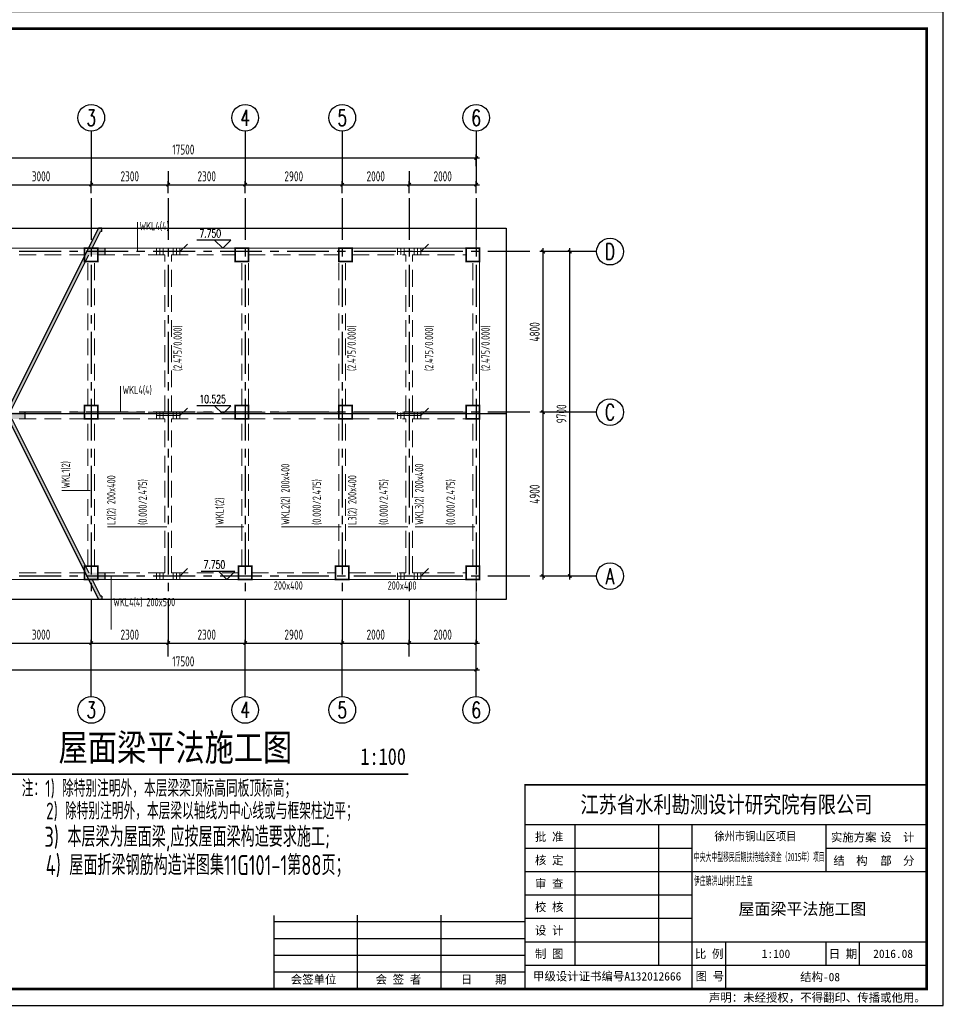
# Model space of a CAD drawing. Extents: x 4550910 to 19796140, y 148416 to 4611575.
# Tile 20 of 49: x 9702092 to 9729688, y 2100572 to 2130003. Entities that reach past the tile are written whole.
import ezdxf
from ezdxf.enums import TextEntityAlignment as Align

# ---------------------------------------------------------------- set-up
doc = ezdxf.new("R2010")
doc.units = 0
doc.header["$LTSCALE"] = 1000
doc.linetypes.add('CENTER', pattern=[2, 1.25, -0.25, 0.25, -0.25])
doc.linetypes.add('DASHED', pattern=[0.75, 0.5, -0.25])
doc.layers.get('0').update_dxf_attribs({"linetype": 'CONTINUOUS'})
doc.layers.get('Defpoints').update_dxf_attribs({"linetype": 'CONTINUOUS'})
for name, color, linetype in [('AXIS', 8, 'CENTER'), ('AXIS_DIM', 3, 'CONTINUOUS'), ('AXIS_NUM', 7, 'CONTINUOUS'), ('COLU', 7, 'CONTINUOUS'), ('DIM_ELEV', 3, 'CONTINUOUS'), ('PUB_TEXT', 7, 'CONTINUOUS'), ('TEXT', 7, 'CONTINUOUS'), ('WALL', 2, 'CONTINUOUS'), ('剖面', 8, 'CONTINUOUS'), ('图框', 7, 'CONTINUOUS')]:
    doc.layers.add(name, color=color, linetype=linetype)
for name, color, linetype, lineweight in [('BEAM', 4, 'DASHED', 0), ('BEAM_CON', 4, 'CONTINUOUS', 0), ('BEAM_HOR_REIN', 1, 'CONTINUOUS', 0), ('BEAM_HOR_REIN_TEXT', 7, 'CONTINUOUS', 0), ('BEAM_HOR_TEXT_JZ', 7, 'CONTINUOUS', 0), ('BEAM_HOR_TEXT_YW', 7, 'CONTINUOUS', 0), ('FLOOR', 7, 'CONTINUOUS', 0)]:
    doc.layers.add(name, color=color, linetype=linetype, lineweight=lineweight)
doc.layers.add('意见', color=6, linetype='CONTINUOUS', plot=False)
doc.styles.add('-黑体', font='SIMHEI.TTF', dxfattribs={"width": 0.8})
doc.styles.add('_TCH_DIM', font='SIMPLEX', dxfattribs={"bigfont": 'GBCBIG'})
doc.styles.add('ST', font='SimSun.ttf')
doc.styles.add('TSSD_Axis', font='Complex.shx', dxfattribs={"width": 0.7, "bigfont": 'hztxt.shx'})
doc.styles.add('TSSD_Dimension', font='Tssdeng.shx', dxfattribs={"width": 0.7, "bigfont": 'hztxt.shx'})
doc.styles.add('TSSD_Norm', font='Tssdeng.shx', dxfattribs={"bigfont": 'hztxt.shx'})
doc.styles.add('TSSD_Rein', font='Tssdeng.shx', dxfattribs={"width": 0.7, "bigfont": 'hztxt.shx'})
doc.dimstyles.new('TSSD_100_100', dxfattribs={"dimtxt": 300, "dimasz": 100, "dimexe": 100, "dimexo": 250, "dimgap": 100, "dimtad": 1, "dimdec": 0, "dimzin": 0, "dimdsep": 46, "dimtxsty": 'TSSD_Dimension', "dimblk": 'ARCHTICK', "dimcen": 0, "dimdle": 100, "dimclrt": 7, "dimadec": 0, "dimazin": 0, "dimtfac": 1, "dimtdec": 0, "dimtix": 1, "dimtmove": 2, "dimatfit": 3, "dimfxl": 0, "dimtolj": 1, "dimtzin": 0, "dimarcsym": 0})

# ---------------------------------------------------------------- blocks, each defined once
blk = doc.blocks.new('_ArchTick')
at = {"color": 0, "linetype": 'ByBlock', "const_width": 0.4}
blk.add_lwpolyline([(-0.5, -0.5), (0.5, 0.5)], dxfattribs=at)
blk = doc.blocks.new('*D120')
at = {"layer": 'AXIS_DIM', "color": 0, "lineweight": -2, "transparency": 16777216}
for p, q in [((9701230, 2111121), (9701230, 2111471)), ((9704230, 2111121), (9704230, 2111471)), ((9701130, 2111371), (9704330, 2111371))]:
    blk.add_line(p, q, dxfattribs=at)
at = {"layer": 'Defpoints', "color": 0, "transparency": 16777216}
for p in [(9704230, 2111371), (9701230, 2110871), (9704230, 2110871)]:
    blk.add_point(p, dxfattribs=at)
at = {"layer": 'AXIS_DIM', "color": 0, "lineweight": -2, "transparency": 16777216, "xscale": 100, "yscale": 100, "zscale": 100, "rotation": 180}
blk.add_blockref('_ArchTick', (9701230, 2111371), dxfattribs=at)
at = {"layer": 'AXIS_DIM', "color": 0, "lineweight": -2, "transparency": 16777216, "xscale": 100, "yscale": 100, "zscale": 100}
blk.add_blockref('_ArchTick', (9704230, 2111371), dxfattribs=at)
at = {"layer": 'AXIS_DIM', "color": 7, "transparency": 16777216, "insert": (9702730, 2111621), "char_height": 300, "attachment_point": 5, "style": 'TSSD_Dimension'}
blk.add_mtext('\\A1;3000', dxfattribs=at)
blk = doc.blocks.new('*D121')
at = {"layer": 'AXIS_DIM', "color": 0, "lineweight": -2, "transparency": 16777216}
for p, q in [((9704230, 2111121), (9704230, 2111471)), ((9706530, 2111121), (9706530, 2111471)), ((9704130, 2111371), (9706630, 2111371))]:
    blk.add_line(p, q, dxfattribs=at)
at = {"layer": 'Defpoints', "color": 0, "transparency": 16777216}
for p in [(9706530, 2111371), (9704230, 2110871), (9706530, 2110871)]:
    blk.add_point(p, dxfattribs=at)
at = {"layer": 'AXIS_DIM', "color": 0, "lineweight": -2, "transparency": 16777216, "xscale": 100, "yscale": 100, "zscale": 100, "rotation": 180}
blk.add_blockref('_ArchTick', (9704230, 2111371), dxfattribs=at)
at = {"layer": 'AXIS_DIM', "color": 0, "lineweight": -2, "transparency": 16777216, "xscale": 100, "yscale": 100, "zscale": 100}
blk.add_blockref('_ArchTick', (9706530, 2111371), dxfattribs=at)
at = {"layer": 'AXIS_DIM', "color": 7, "transparency": 16777216, "insert": (9705380, 2111621), "char_height": 300, "attachment_point": 5, "style": 'TSSD_Dimension'}
blk.add_mtext('\\A1;2300', dxfattribs=at)
blk = doc.blocks.new('*D122')
at = {"layer": 'AXIS_DIM', "color": 0, "lineweight": -2, "transparency": 16777216}
for p, q in [((9706530, 2111121), (9706530, 2111471)), ((9708830, 2111121), (9708830, 2111471)), ((9706430, 2111371), (9708930, 2111371))]:
    blk.add_line(p, q, dxfattribs=at)
at = {"layer": 'Defpoints', "color": 0, "transparency": 16777216}
for p in [(9708830, 2111371), (9706530, 2110871), (9708830, 2110871)]:
    blk.add_point(p, dxfattribs=at)
at = {"layer": 'AXIS_DIM', "color": 0, "lineweight": -2, "transparency": 16777216, "xscale": 100, "yscale": 100, "zscale": 100, "rotation": 180}
blk.add_blockref('_ArchTick', (9706530, 2111371), dxfattribs=at)
at = {"layer": 'AXIS_DIM', "color": 0, "lineweight": -2, "transparency": 16777216, "xscale": 100, "yscale": 100, "zscale": 100}
blk.add_blockref('_ArchTick', (9708830, 2111371), dxfattribs=at)
at = {"layer": 'AXIS_DIM', "color": 7, "transparency": 16777216, "insert": (9707680, 2111621), "char_height": 300, "attachment_point": 5, "style": 'TSSD_Dimension'}
blk.add_mtext('\\A1;2300', dxfattribs=at)
blk = doc.blocks.new('*D123')
at = {"layer": 'AXIS_DIM', "color": 0, "lineweight": -2, "transparency": 16777216}
for p, q in [((9708830, 2111121), (9708830, 2111471)), ((9711730, 2111121), (9711730, 2111471)), ((9708730, 2111371), (9711830, 2111371))]:
    blk.add_line(p, q, dxfattribs=at)
at = {"layer": 'Defpoints', "color": 0, "transparency": 16777216}
for p in [(9711730, 2111371), (9708830, 2110871), (9711730, 2110871)]:
    blk.add_point(p, dxfattribs=at)
at = {"layer": 'AXIS_DIM', "color": 0, "lineweight": -2, "transparency": 16777216, "xscale": 100, "yscale": 100, "zscale": 100, "rotation": 180}
blk.add_blockref('_ArchTick', (9708830, 2111371), dxfattribs=at)
at = {"layer": 'AXIS_DIM', "color": 0, "lineweight": -2, "transparency": 16777216, "xscale": 100, "yscale": 100, "zscale": 100}
blk.add_blockref('_ArchTick', (9711730, 2111371), dxfattribs=at)
at = {"layer": 'AXIS_DIM', "color": 7, "transparency": 16777216, "insert": (9710280, 2111621), "char_height": 300, "attachment_point": 5, "style": 'TSSD_Dimension'}
blk.add_mtext('\\A1;2900', dxfattribs=at)
blk = doc.blocks.new('*D124')
at = {"layer": 'AXIS_DIM', "color": 0, "lineweight": -2, "transparency": 16777216}
for p, q in [((9711730, 2111121), (9711730, 2111471)), ((9713730, 2111121), (9713730, 2111471)), ((9711630, 2111371), (9713830, 2111371))]:
    blk.add_line(p, q, dxfattribs=at)
at = {"layer": 'Defpoints', "color": 0, "transparency": 16777216}
for p in [(9713730, 2111371), (9711730, 2110871), (9713730, 2110871)]:
    blk.add_point(p, dxfattribs=at)
at = {"layer": 'AXIS_DIM', "color": 0, "lineweight": -2, "transparency": 16777216, "xscale": 100, "yscale": 100, "zscale": 100, "rotation": 180}
blk.add_blockref('_ArchTick', (9711730, 2111371), dxfattribs=at)
at = {"layer": 'AXIS_DIM', "color": 0, "lineweight": -2, "transparency": 16777216, "xscale": 100, "yscale": 100, "zscale": 100}
blk.add_blockref('_ArchTick', (9713730, 2111371), dxfattribs=at)
at = {"layer": 'AXIS_DIM', "color": 7, "transparency": 16777216, "insert": (9712730, 2111621), "char_height": 300, "attachment_point": 5, "style": 'TSSD_Dimension'}
blk.add_mtext('\\A1;2000', dxfattribs=at)
blk = doc.blocks.new('*D125')
at = {"layer": 'AXIS_DIM', "color": 0, "lineweight": -2, "transparency": 16777216}
for p, q in [((9713730, 2111121), (9713730, 2111471)), ((9715730, 2111121), (9715730, 2111471)), ((9713630, 2111371), (9715830, 2111371))]:
    blk.add_line(p, q, dxfattribs=at)
at = {"layer": 'Defpoints', "color": 0, "transparency": 16777216}
for p in [(9715730, 2111371), (9713730, 2110871), (9715730, 2110871)]:
    blk.add_point(p, dxfattribs=at)
at = {"layer": 'AXIS_DIM', "color": 0, "lineweight": -2, "transparency": 16777216, "xscale": 100, "yscale": 100, "zscale": 100, "rotation": 180}
blk.add_blockref('_ArchTick', (9713730, 2111371), dxfattribs=at)
at = {"layer": 'AXIS_DIM', "color": 0, "lineweight": -2, "transparency": 16777216, "xscale": 100, "yscale": 100, "zscale": 100}
blk.add_blockref('_ArchTick', (9715730, 2111371), dxfattribs=at)
at = {"layer": 'AXIS_DIM', "color": 7, "transparency": 16777216, "insert": (9714730, 2111621), "char_height": 300, "attachment_point": 5, "style": 'TSSD_Dimension'}
blk.add_mtext('\\A1;2000', dxfattribs=at)
blk = doc.blocks.new('*D126')
at = {"layer": 'AXIS_DIM', "color": 0, "lineweight": -2, "transparency": 16777216}
for p, q in [((9698130, 2110571), (9715830, 2110571)), ((9698230, 2110321), (9698230, 2110671)), ((9715730, 2110321), (9715730, 2110671))]:
    blk.add_line(p, q, dxfattribs=at)
at = {"layer": 'Defpoints', "color": 0, "transparency": 16777216}
for p in [(9715730, 2110571), (9698230, 2110071), (9715730, 2110071)]:
    blk.add_point(p, dxfattribs=at)
at = {"layer": 'AXIS_DIM', "color": 0, "lineweight": -2, "transparency": 16777216, "xscale": 100, "yscale": 100, "zscale": 100, "rotation": 180}
blk.add_blockref('_ArchTick', (9698230, 2110571), dxfattribs=at)
at = {"layer": 'AXIS_DIM', "color": 0, "lineweight": -2, "transparency": 16777216, "xscale": 100, "yscale": 100, "zscale": 100}
blk.add_blockref('_ArchTick', (9715730, 2110571), dxfattribs=at)
at = {"layer": 'AXIS_DIM', "color": 7, "transparency": 16777216, "insert": (9706980, 2110821), "char_height": 300, "attachment_point": 5, "style": 'TSSD_Dimension'}
blk.add_mtext('\\A1;17500', dxfattribs=at)
blk = doc.blocks.new('ts_axno')
at = {"color": 0, "linetype": 'ByBlock', "lineweight": -2}
blk.add_circle((0, 0), 0.5, dxfattribs=at)
at = {"color": 0, "linetype": 'ByBlock', "lineweight": -2, "style": 'TSSD_Axis', "width": 0.7}
blk.add_attdef('A', text='', height=0.6, dxfattribs=at).set_placement((0, 0), align=Align.MIDDLE_CENTER)
blk = doc.blocks.new('*D128')
at = {"layer": 'AXIS_DIM', "color": 0, "lineweight": -2, "transparency": 16777216}
for p, q in [((9701130, 2125071), (9704330, 2125071)), ((9701230, 2124821), (9701230, 2125171)), ((9704230, 2124821), (9704230, 2125171))]:
    blk.add_line(p, q, dxfattribs=at)
at = {"layer": 'Defpoints', "color": 0, "transparency": 16777216}
for p in [(9704230, 2125071), (9701230, 2124571), (9704230, 2124571)]:
    blk.add_point(p, dxfattribs=at)
at = {"layer": 'AXIS_DIM', "color": 0, "lineweight": -2, "transparency": 16777216, "xscale": 100, "yscale": 100, "zscale": 100, "rotation": 180}
blk.add_blockref('_ArchTick', (9701230, 2125071), dxfattribs=at)
at = {"layer": 'AXIS_DIM', "color": 0, "lineweight": -2, "transparency": 16777216, "xscale": 100, "yscale": 100, "zscale": 100}
blk.add_blockref('_ArchTick', (9704230, 2125071), dxfattribs=at)
at = {"layer": 'AXIS_DIM', "color": 7, "transparency": 16777216, "insert": (9702730, 2125321), "char_height": 300, "attachment_point": 5, "style": 'TSSD_Dimension'}
blk.add_mtext('\\A1;3000', dxfattribs=at)
blk = doc.blocks.new('*D129')
at = {"layer": 'AXIS_DIM', "color": 0, "lineweight": -2, "transparency": 16777216}
for p, q in [((9704130, 2125071), (9706630, 2125071)), ((9704230, 2124821), (9704230, 2125171)), ((9706530, 2124821), (9706530, 2125171))]:
    blk.add_line(p, q, dxfattribs=at)
at = {"layer": 'Defpoints', "color": 0, "transparency": 16777216}
for p in [(9706530, 2125071), (9704230, 2124571), (9706530, 2124571)]:
    blk.add_point(p, dxfattribs=at)
at = {"layer": 'AXIS_DIM', "color": 0, "lineweight": -2, "transparency": 16777216, "xscale": 100, "yscale": 100, "zscale": 100, "rotation": 180}
blk.add_blockref('_ArchTick', (9704230, 2125071), dxfattribs=at)
at = {"layer": 'AXIS_DIM', "color": 0, "lineweight": -2, "transparency": 16777216, "xscale": 100, "yscale": 100, "zscale": 100}
blk.add_blockref('_ArchTick', (9706530, 2125071), dxfattribs=at)
at = {"layer": 'AXIS_DIM', "color": 7, "transparency": 16777216, "insert": (9705380, 2125321), "char_height": 300, "attachment_point": 5, "style": 'TSSD_Dimension'}
blk.add_mtext('\\A1;2300', dxfattribs=at)
blk = doc.blocks.new('*D130')
at = {"layer": 'AXIS_DIM', "color": 0, "lineweight": -2, "transparency": 16777216}
for p, q in [((9706430, 2125071), (9708930, 2125071)), ((9706530, 2124821), (9706530, 2125171)), ((9708830, 2124821), (9708830, 2125171))]:
    blk.add_line(p, q, dxfattribs=at)
at = {"layer": 'Defpoints', "color": 0, "transparency": 16777216}
for p in [(9708830, 2125071), (9706530, 2124571), (9708830, 2124571)]:
    blk.add_point(p, dxfattribs=at)
at = {"layer": 'AXIS_DIM', "color": 0, "lineweight": -2, "transparency": 16777216, "xscale": 100, "yscale": 100, "zscale": 100, "rotation": 180}
blk.add_blockref('_ArchTick', (9706530, 2125071), dxfattribs=at)
at = {"layer": 'AXIS_DIM', "color": 0, "lineweight": -2, "transparency": 16777216, "xscale": 100, "yscale": 100, "zscale": 100}
blk.add_blockref('_ArchTick', (9708830, 2125071), dxfattribs=at)
at = {"layer": 'AXIS_DIM', "color": 7, "transparency": 16777216, "insert": (9707680, 2125321), "char_height": 300, "attachment_point": 5, "style": 'TSSD_Dimension'}
blk.add_mtext('\\A1;2300', dxfattribs=at)
blk = doc.blocks.new('*D131')
at = {"layer": 'AXIS_DIM', "color": 0, "lineweight": -2, "transparency": 16777216}
for p, q in [((9708730, 2125071), (9711830, 2125071)), ((9708830, 2124821), (9708830, 2125171)), ((9711730, 2124821), (9711730, 2125171))]:
    blk.add_line(p, q, dxfattribs=at)
at = {"layer": 'Defpoints', "color": 0, "transparency": 16777216}
for p in [(9711730, 2125071), (9708830, 2124571), (9711730, 2124571)]:
    blk.add_point(p, dxfattribs=at)
at = {"layer": 'AXIS_DIM', "color": 0, "lineweight": -2, "transparency": 16777216, "xscale": 100, "yscale": 100, "zscale": 100, "rotation": 180}
blk.add_blockref('_ArchTick', (9708830, 2125071), dxfattribs=at)
at = {"layer": 'AXIS_DIM', "color": 0, "lineweight": -2, "transparency": 16777216, "xscale": 100, "yscale": 100, "zscale": 100}
blk.add_blockref('_ArchTick', (9711730, 2125071), dxfattribs=at)
at = {"layer": 'AXIS_DIM', "color": 7, "transparency": 16777216, "insert": (9710280, 2125321), "char_height": 300, "attachment_point": 5, "style": 'TSSD_Dimension'}
blk.add_mtext('\\A1;2900', dxfattribs=at)
blk = doc.blocks.new('*D132')
at = {"layer": 'AXIS_DIM', "color": 0, "lineweight": -2, "transparency": 16777216}
for p, q in [((9711630, 2125071), (9713830, 2125071)), ((9711730, 2124821), (9711730, 2125171)), ((9713730, 2124821), (9713730, 2125171))]:
    blk.add_line(p, q, dxfattribs=at)
at = {"layer": 'Defpoints', "color": 0, "transparency": 16777216}
for p in [(9713730, 2125071), (9711730, 2124571), (9713730, 2124571)]:
    blk.add_point(p, dxfattribs=at)
at = {"layer": 'AXIS_DIM', "color": 0, "lineweight": -2, "transparency": 16777216, "xscale": 100, "yscale": 100, "zscale": 100, "rotation": 180}
blk.add_blockref('_ArchTick', (9711730, 2125071), dxfattribs=at)
at = {"layer": 'AXIS_DIM', "color": 0, "lineweight": -2, "transparency": 16777216, "xscale": 100, "yscale": 100, "zscale": 100}
blk.add_blockref('_ArchTick', (9713730, 2125071), dxfattribs=at)
at = {"layer": 'AXIS_DIM', "color": 7, "transparency": 16777216, "insert": (9712730, 2125321), "char_height": 300, "attachment_point": 5, "style": 'TSSD_Dimension'}
blk.add_mtext('\\A1;2000', dxfattribs=at)
blk = doc.blocks.new('*D133')
at = {"layer": 'AXIS_DIM', "color": 0, "lineweight": -2, "transparency": 16777216}
for p, q in [((9713630, 2125071), (9715830, 2125071)), ((9713730, 2124821), (9713730, 2125171)), ((9715730, 2124821), (9715730, 2125171))]:
    blk.add_line(p, q, dxfattribs=at)
at = {"layer": 'Defpoints', "color": 0, "transparency": 16777216}
for p in [(9715730, 2125071), (9713730, 2124571), (9715730, 2124571)]:
    blk.add_point(p, dxfattribs=at)
at = {"layer": 'AXIS_DIM', "color": 0, "lineweight": -2, "transparency": 16777216, "xscale": 100, "yscale": 100, "zscale": 100, "rotation": 180}
blk.add_blockref('_ArchTick', (9713730, 2125071), dxfattribs=at)
at = {"layer": 'AXIS_DIM', "color": 0, "lineweight": -2, "transparency": 16777216, "xscale": 100, "yscale": 100, "zscale": 100}
blk.add_blockref('_ArchTick', (9715730, 2125071), dxfattribs=at)
at = {"layer": 'AXIS_DIM', "color": 7, "transparency": 16777216, "insert": (9714730, 2125321), "char_height": 300, "attachment_point": 5, "style": 'TSSD_Dimension'}
blk.add_mtext('\\A1;2000', dxfattribs=at)
blk = doc.blocks.new('*D134')
at = {"layer": 'AXIS_DIM', "color": 0, "lineweight": -2, "transparency": 16777216}
for p, q in [((9698130, 2125871), (9715830, 2125871)), ((9698230, 2125621), (9698230, 2125971)), ((9715730, 2125621), (9715730, 2125971))]:
    blk.add_line(p, q, dxfattribs=at)
at = {"layer": 'Defpoints', "color": 0, "transparency": 16777216}
for p in [(9715730, 2125871), (9698230, 2125371), (9715730, 2125371)]:
    blk.add_point(p, dxfattribs=at)
at = {"layer": 'AXIS_DIM', "color": 0, "lineweight": -2, "transparency": 16777216, "xscale": 100, "yscale": 100, "zscale": 100, "rotation": 180}
blk.add_blockref('_ArchTick', (9698230, 2125871), dxfattribs=at)
at = {"layer": 'AXIS_DIM', "color": 0, "lineweight": -2, "transparency": 16777216, "xscale": 100, "yscale": 100, "zscale": 100}
blk.add_blockref('_ArchTick', (9715730, 2125871), dxfattribs=at)
at = {"layer": 'AXIS_DIM', "color": 7, "transparency": 16777216, "insert": (9706980, 2126121), "char_height": 300, "attachment_point": 5, "style": 'TSSD_Dimension'}
blk.add_mtext('\\A1;17500', dxfattribs=at)
blk = doc.blocks.new('*D138')
at = {"layer": 'AXIS_DIM', "color": 0, "lineweight": -2, "transparency": 16777216}
for p, q in [((9717980, 2118271), (9717630, 2118271)), ((9717730, 2113271), (9717730, 2118371)), ((9717980, 2113371), (9717630, 2113371))]:
    blk.add_line(p, q, dxfattribs=at)
at = {"layer": 'Defpoints', "color": 0, "transparency": 16777216}
for p in [(9717730, 2118271), (9718230, 2118271), (9718230, 2113371)]:
    blk.add_point(p, dxfattribs=at)
at = {"layer": 'AXIS_DIM', "color": 0, "lineweight": -2, "transparency": 16777216, "xscale": 100, "yscale": 100, "zscale": 100}
for p, rotation in [((9717730, 2118271), 90), ((9717730, 2113371), 270)]:
    blk.add_blockref('_ArchTick', p, dxfattribs=dict(at, rotation=rotation))
at = {"layer": 'AXIS_DIM', "color": 7, "transparency": 16777216, "insert": (9717480, 2115821), "char_height": 300, "attachment_point": 5, "rotation": 90, "style": 'TSSD_Dimension'}
blk.add_mtext('\\A1;4900', dxfattribs=at)
blk = doc.blocks.new('*D139')
at = {"layer": 'AXIS_DIM', "color": 0, "lineweight": -2, "transparency": 16777216}
for p, q in [((9717730, 2118171), (9717730, 2123171)), ((9717980, 2123071), (9717630, 2123071)), ((9717980, 2118271), (9717630, 2118271))]:
    blk.add_line(p, q, dxfattribs=at)
at = {"layer": 'Defpoints', "color": 0, "transparency": 16777216}
for p in [(9717730, 2123071), (9718230, 2123071), (9718230, 2118271)]:
    blk.add_point(p, dxfattribs=at)
at = {"layer": 'AXIS_DIM', "color": 0, "lineweight": -2, "transparency": 16777216, "xscale": 100, "yscale": 100, "zscale": 100}
for p, rotation in [((9717730, 2123071), 90), ((9717730, 2118271), 270)]:
    blk.add_blockref('_ArchTick', p, dxfattribs=dict(at, rotation=rotation))
at = {"layer": 'AXIS_DIM', "color": 7, "transparency": 16777216, "insert": (9717480, 2120671), "char_height": 300, "attachment_point": 5, "rotation": 90, "style": 'TSSD_Dimension'}
blk.add_mtext('\\A1;4800', dxfattribs=at)
blk = doc.blocks.new('*D140')
at = {"layer": 'AXIS_DIM', "color": 0, "lineweight": -2, "transparency": 16777216}
for p, q in [((9718530, 2113271), (9718530, 2123171)), ((9718780, 2123071), (9718430, 2123071)), ((9718780, 2113371), (9718430, 2113371))]:
    blk.add_line(p, q, dxfattribs=at)
at = {"layer": 'Defpoints', "color": 0, "transparency": 16777216}
for p in [(9718530, 2123071), (9719030, 2123071), (9719030, 2113371)]:
    blk.add_point(p, dxfattribs=at)
at = {"layer": 'AXIS_DIM', "color": 0, "lineweight": -2, "transparency": 16777216, "xscale": 100, "yscale": 100, "zscale": 100}
for p, rotation in [((9718530, 2123071), 90), ((9718530, 2113371), 270)]:
    blk.add_blockref('_ArchTick', p, dxfattribs=dict(at, rotation=rotation))
at = {"layer": 'AXIS_DIM', "color": 7, "transparency": 16777216, "insert": (9718280, 2118221), "char_height": 300, "attachment_point": 5, "rotation": 90, "style": 'TSSD_Dimension'}
blk.add_mtext('\\A1;9700', dxfattribs=at)
blk = doc.blocks.new('QWQ')
at = {"layer": '剖面'}
blk.add_hatch(color=256, dxfattribs=at).paths.add_polyline_path([(9740154, 2094073), (9742454, 2098673), (9742942, 2098673), (9742942, 2098873), (9742554, 2098873), (9742804, 2099373), (9742842, 2099373), (9742842, 2099473), (9742742, 2099473), (9739967, 2093923), (9742742, 2088373), (9742842, 2088373), (9742842, 2088473), (9742804, 2088473), (9742554, 2088973), (9742942, 2088973), (9742942, 2089173), (9742454, 2089173), (9740104, 2093873), (9740554, 2093873), (9740554, 2094073)])
at = {"layer": 'WALL'}
for p, q in [((9739967, 2093923), (9742742, 2099473)), ((9742554, 2098873), (9742804, 2099373)), ((9742842, 2099473), (9742742, 2099473)), ((9742842, 2099373), (9742804, 2099373)), ((9742842, 2099373), (9742842, 2099473)), ((9742942, 2098873), (9742942, 2098673)), ((9740154, 2094073), (9742454, 2098673)), ((9740554, 2094073), (9740554, 2093873)), ((9739967, 2093923), (9742742, 2088373)), ((9740104, 2093873), (9742454, 2089173)), ((9742942, 2089173), (9742942, 2088973)), ((9742554, 2088973), (9742804, 2088473)), ((9742842, 2088473), (9742804, 2088473)), ((9742842, 2088473), (9742842, 2088373)), ((9742842, 2088373), (9742742, 2088373))]:
    blk.add_line(p, q, dxfattribs=at)

msp = doc.modelspace()

# ---------------------------------------------------------------- linework, layer by layer
msp.add_line((9716629.7, 2118220.7), (9697829.7, 2118220.7))
msp.add_lwpolyline([(9697829.7, 2123770.7), (9716629.7, 2123770.7), (9716629.7, 2112670.7), (9697829.7, 2112670.7)], close=True)
at = {"layer": 'AXIS'}
for p, q in [((9704229.7, 2124670.7), (9704229.7, 2111370.7)), ((9706529.7, 2124670.7), (9706529.7, 2111370.7)), ((9708829.7, 2124670.7), (9708829.7, 2111370.7)), ((9711729.7, 2124670.7), (9711729.7, 2111370.7)), ((9713729.7, 2124670.7), (9713729.7, 2111370.7)), ((9715729.7, 2124670.7), (9715729.7, 2111370.7)), ((9717329.7, 2123070.7), (9696229.7, 2123070.7)), ((9717329.7, 2118270.7), (9696229.7, 2118270.7)), ((9717329.7, 2113370.7), (9696229.7, 2113370.7))]:
    msp.add_line(p, q, dxfattribs=at)
at = {"layer": 'AXIS_DIM'}
for p, q in [((9704229.7, 2126670.7), (9704229.7, 2125070.7)), ((9708829.7, 2126670.7), (9708829.7, 2125070.7)), ((9711729.7, 2126670.7), (9711729.7, 2125070.7)), ((9715729.7, 2126670.7), (9715729.7, 2125070.7)), ((9706529.7, 2125470.7), (9706529.7, 2125070.7)), ((9713729.7, 2125470.7), (9713729.7, 2125070.7)), ((9719329.7, 2123070.7), (9717729.7, 2123070.7)), ((9719329.7, 2118270.7), (9717729.7, 2118270.7)), ((9719329.7, 2113370.7), (9717729.7, 2113370.7)), ((9704229.7, 2109770.7), (9704229.7, 2111370.7)), ((9706529.7, 2110970.7), (9706529.7, 2111370.7)), ((9708829.7, 2109770.7), (9708829.7, 2111370.7)), ((9711729.7, 2109770.7), (9711729.7, 2111370.7)), ((9713729.7, 2110970.7), (9713729.7, 2111370.7)), ((9715729.7, 2109770.7), (9715729.7, 2111370.7))]:
    msp.add_line(p, q, dxfattribs=at)
at = {"layer": 'BEAM'}
for p, q in [((9701329.7, 2122970.7), (9704029.7, 2122970.7)), ((9704429.7, 2122970.7), (9706429.7, 2122970.7)), ((9706429.7, 2118270.7), (9706429.7, 2122970.7)), ((9706629.7, 2122970.7), (9708529.7, 2122970.7)), ((9706629.7, 2118270.7), (9706629.7, 2122970.7)), ((9708929.7, 2122970.7), (9711629.7, 2122970.7)), ((9712029.7, 2122970.7), (9713629.7, 2122970.7)), ((9713629.7, 2118270.7), (9713629.7, 2122970.7)), ((9713829.7, 2122970.7), (9715429.7, 2122970.7)), ((9713829.7, 2118270.7), (9713829.7, 2122970.7)), ((9704129.7, 2118470.7), (9704129.7, 2122770.7)), ((9704329.7, 2118470.7), (9704329.7, 2122770.7)), ((9708729.7, 2118470.7), (9708729.7, 2122770.7)), ((9708929.7, 2118470.7), (9708929.7, 2122770.7)), ((9711629.7, 2118470.7), (9711629.7, 2122770.7)), ((9711829.7, 2118470.7), (9711829.7, 2122770.7)), ((9715629.7, 2118470.7), (9715629.7, 2122770.7)), ((9701329.7, 2118270.7), (9704029.7, 2118270.7)), ((9704429.7, 2118270.7), (9706429.7, 2118270.7)), ((9706629.7, 2118270.7), (9708529.7, 2118270.7)), ((9708929.7, 2118270.7), (9711629.7, 2118270.7)), ((9712029.7, 2118270.7), (9713629.7, 2118270.7)), ((9713829.7, 2118270.7), (9715429.7, 2118270.7)), ((9701329.7, 2118070.7), (9704029.7, 2118070.7)), ((9704129.7, 2113670.7), (9704129.7, 2118070.7)), ((9704329.7, 2113670.7), (9704329.7, 2118070.7)), ((9704429.7, 2118070.7), (9706429.7, 2118070.7)), ((9706429.7, 2113470.7), (9706429.7, 2118070.7)), ((9706629.7, 2113470.7), (9706629.7, 2118070.7)), ((9706629.7, 2118070.7), (9708529.7, 2118070.7)), ((9708729.7, 2113670.7), (9708729.7, 2118070.7)), ((9708929.7, 2113670.7), (9708929.7, 2118070.7)), ((9708929.7, 2118070.7), (9711629.7, 2118070.7)), ((9711629.7, 2113670.7), (9711629.7, 2118070.7)), ((9711829.7, 2113670.7), (9711829.7, 2118070.7)), ((9712029.7, 2118070.7), (9713629.7, 2118070.7)), ((9713629.7, 2113470.7), (9713629.7, 2118070.7)), ((9713829.7, 2118070.7), (9715429.7, 2118070.7)), ((9713829.7, 2113470.7), (9713829.7, 2118070.7)), ((9715629.7, 2113670.7), (9715629.7, 2118070.7)), ((9701329.7, 2113470.7), (9704029.7, 2113470.7)), ((9704429.7, 2113470.7), (9706429.7, 2113470.7)), ((9706629.7, 2113470.7), (9708629.7, 2113470.7)), ((9709029.7, 2113470.7), (9711529.7, 2113470.7)), ((9711929.7, 2113470.7), (9713629.7, 2113470.7)), ((9713829.7, 2113470.7), (9715429.7, 2113470.7))]:
    msp.add_line(p, q, dxfattribs=at)
at = {"layer": 'BEAM_CON'}
for p, q in [((9701229.7, 2123170.7), (9704029.7, 2123170.7)), ((9704429.7, 2123170.7), (9706529.7, 2123170.7)), ((9706529.7, 2123170.7), (9708529.7, 2123170.7)), ((9708929.7, 2123170.7), (9711629.7, 2123170.7)), ((9712029.7, 2123170.7), (9713729.7, 2123170.7)), ((9713729.7, 2123170.7), (9715429.7, 2123170.7)), ((9715829.7, 2118470.7), (9715829.7, 2122770.7)), ((9715829.7, 2113670.7), (9715829.7, 2118070.7)), ((9701229.7, 2113270.7), (9704029.7, 2113270.7)), ((9704429.7, 2113270.7), (9706529.7, 2113270.7)), ((9706529.7, 2113270.7), (9708629.7, 2113270.7)), ((9709029.7, 2113270.7), (9711529.7, 2113270.7)), ((9711929.7, 2113270.7), (9713729.7, 2113270.7)), ((9713729.7, 2113270.7), (9715429.7, 2113270.7))]:
    msp.add_line(p, q, dxfattribs=at)
at = {"layer": 'BEAM_HOR_REIN', "const_width": 30}
for points in [[(9706179.7, 2123170.7), (9706179.7, 2122970.7)], [(9706279.7, 2123170.7), (9706279.7, 2122970.7)], [(9706379.7, 2123170.7), (9706379.7, 2122970.7)], [(9706679.7, 2123170.7), (9706679.7, 2122970.7)], [(9706779.7, 2123170.7), (9706779.7, 2122970.7)], [(9706879.7, 2123170.7), (9706879.7, 2122970.7)], [(9713379.7, 2123170.7), (9713379.7, 2122970.7)], [(9713479.7, 2123170.7), (9713479.7, 2122970.7)], [(9713579.7, 2123170.7), (9713579.7, 2122970.7)], [(9713879.7, 2123170.7), (9713879.7, 2122970.7)], [(9713979.7, 2123170.7), (9713979.7, 2122970.7)], [(9714079.7, 2123170.7), (9714079.7, 2122970.7)], [(9706179.7, 2118270.7), (9706179.7, 2118070.7)], [(9706279.7, 2118270.7), (9706279.7, 2118070.7)], [(9706379.7, 2118270.7), (9706379.7, 2118070.7)], [(9706679.7, 2118270.7), (9706679.7, 2118070.7)], [(9706779.7, 2118270.7), (9706779.7, 2118070.7)], [(9706879.7, 2118270.7), (9706879.7, 2118070.7)], [(9713379.7, 2118270.7), (9713379.7, 2118070.7)], [(9713479.7, 2118270.7), (9713479.7, 2118070.7)], [(9713579.7, 2118270.7), (9713579.7, 2118070.7)], [(9713879.7, 2118270.7), (9713879.7, 2118070.7)], [(9713979.7, 2118270.7), (9713979.7, 2118070.7)], [(9714079.7, 2118270.7), (9714079.7, 2118070.7)], [(9706179.7, 2113470.7), (9706179.7, 2113270.7)], [(9706279.7, 2113470.7), (9706279.7, 2113270.7)], [(9706379.7, 2113470.7), (9706379.7, 2113270.7)], [(9706679.7, 2113470.7), (9706679.7, 2113270.7)], [(9706779.7, 2113470.7), (9706779.7, 2113270.7)], [(9706879.7, 2113470.7), (9706879.7, 2113270.7)], [(9713379.7, 2113470.7), (9713379.7, 2113270.7)], [(9713479.7, 2113470.7), (9713479.7, 2113270.7)], [(9713579.7, 2113470.7), (9713579.7, 2113270.7)], [(9713879.7, 2113470.7), (9713879.7, 2113270.7)], [(9713979.7, 2113470.7), (9713979.7, 2113270.7)], [(9714079.7, 2113470.7), (9714079.7, 2113270.7)]]:
    msp.add_lwpolyline(points, dxfattribs=at)
at = {"layer": 'BEAM_HOR_REIN_TEXT'}
for p, q in [((9706879.7, 2123070.7), (9707104.7, 2123295.7)), ((9714079.7, 2123070.7), (9714304.7, 2123295.7)), ((9706179.7, 2123070.7), (9706879.7, 2123070.7)), ((9713379.7, 2123070.7), (9714079.7, 2123070.7)), ((9706179.7, 2118170.7), (9706879.7, 2118170.7)), ((9706879.7, 2118170.7), (9707104.7, 2118395.7)), ((9713379.7, 2118170.7), (9714079.7, 2118170.7)), ((9714079.7, 2118170.7), (9714304.7, 2118395.7)), ((9706879.7, 2113370.7), (9707104.7, 2113595.7)), ((9714079.7, 2113370.7), (9714304.7, 2113595.7)), ((9706179.7, 2113370.7), (9706879.7, 2113370.7)), ((9713379.7, 2113370.7), (9714079.7, 2113370.7))]:
    msp.add_line(p, q, dxfattribs=at)
at = {"layer": 'BEAM_HOR_TEXT_JZ'}
for p, q in [((9705609.7, 2123070.7), (9705609.7, 2123952)), ((9705102.4, 2118294.5), (9705102.4, 2119052)), ((9704192.6, 2115928.2), (9703348.5, 2115928.2)), ((9706492.6, 2114840.7), (9704711, 2114840.7)), ((9708792.6, 2114840.7), (9707948.5, 2114840.7)), ((9711692.6, 2114840.7), (9709911, 2114840.7)), ((9713692.6, 2114840.7), (9711911, 2114840.7)), ((9715692.6, 2114840.7), (9713911, 2114840.7)), ((9704826.2, 2113370.7), (9704826.2, 2111774.5))]:
    msp.add_line(p, q, dxfattribs=at)
at = {"layer": 'COLU', "const_width": 50}
for points in [[(9704429.7, 2122770.7), (9704429.7, 2123170.7), (9704029.7, 2123170.7), (9704029.7, 2122770.7)], [(9708929.7, 2122770.7), (9708929.7, 2123170.7), (9708529.7, 2123170.7), (9708529.7, 2122770.7)], [(9712029.7, 2122770.7), (9712029.7, 2123170.7), (9711629.7, 2123170.7), (9711629.7, 2122770.7)], [(9715829.7, 2122770.7), (9715829.7, 2123170.7), (9715429.7, 2123170.7), (9715429.7, 2122770.7)], [(9704429.7, 2118070.7), (9704429.7, 2118470.7), (9704029.7, 2118470.7), (9704029.7, 2118070.7)], [(9708929.7, 2118070.7), (9708929.7, 2118470.7), (9708529.7, 2118470.7), (9708529.7, 2118070.7)], [(9712029.7, 2118070.7), (9712029.7, 2118470.7), (9711629.7, 2118470.7), (9711629.7, 2118070.7)], [(9715829.7, 2118070.7), (9715829.7, 2118470.7), (9715429.7, 2118470.7), (9715429.7, 2118070.7)], [(9704429.7, 2113270.7), (9704429.7, 2113670.7), (9704029.7, 2113670.7), (9704029.7, 2113270.7)], [(9709029.7, 2113270.7), (9709029.7, 2113670.7), (9708629.7, 2113670.7), (9708629.7, 2113270.7)], [(9711929.7, 2113270.7), (9711929.7, 2113670.7), (9711529.7, 2113670.7), (9711529.7, 2113270.7)], [(9715829.7, 2113270.7), (9715829.7, 2113670.7), (9715429.7, 2113670.7), (9715429.7, 2113270.7)]]:
    msp.add_lwpolyline(points, close=True, dxfattribs=at)
at = {"layer": 'DIM_ELEV'}
for p, q in [((9708396.9, 2123410.7), (9707384.1, 2123410.7)), ((9708156.9, 2123170.7), (9707916.9, 2123410.7)), ((9708156.9, 2123170.7), (9708396.9, 2123410.7)), ((9708396.9, 2118460.7), (9707384.1, 2118460.7)), ((9708156.9, 2118220.7), (9707916.9, 2118460.7)), ((9708156.9, 2118220.7), (9708396.9, 2118460.7)), ((9708522.3, 2113510.7), (9707509.5, 2113510.7)), ((9708282.3, 2113270.7), (9708042.3, 2113510.7)), ((9708282.3, 2113270.7), (9708522.3, 2113510.7))]:
    msp.add_line(p, q, dxfattribs=at)
at = {"layer": 'FLOOR'}
for p, q in [((9715729.7, 2123070.7), (9715729.7, 2123970.7)), ((9715729.7, 2113370.7), (9715729.7, 2112470.7))]:
    msp.add_line(p, q, dxfattribs=at)
at = {"layer": 'TEXT', "const_width": 50}
msp.add_lwpolyline([(9701068.9, 2107447.7), (9713699.8, 2107447.7)], dxfattribs=at)
at = {"layer": '图框'}
for p, q in [((9729188.3, 2105932.6), (9717188.3, 2105932.6)), ((9718688.3, 2101732.6), (9718688.3, 2105932.6)), ((9721188.3, 2101732.6), (9721188.3, 2105932.6)), ((9722188.3, 2101032.6), (9722188.3, 2105932.6)), ((9726188.3, 2104532.6), (9726188.3, 2105932.6)), ((9722188.3, 2105232.6), (9717188.3, 2105232.6)), ((9729188.3, 2105232.6), (9726188.3, 2105232.6)), ((9729188.3, 2104532.6), (9717188.3, 2104532.6)), ((9722188.3, 2103832.6), (9717188.3, 2103832.6)), ((9712188.3, 2101032.6), (9712188.3, 2103232.6)), ((9714688.3, 2101032.6), (9714688.3, 2103232.6)), ((9717188.3, 2103032.6), (9709688.3, 2103032.6)), ((9722188.3, 2103132.6), (9717188.3, 2103132.6)), ((9717188.3, 2102532.6), (9709688.3, 2102532.6)), ((9729188.3, 2102432.6), (9717188.3, 2102432.6)), ((9723188.3, 2101032.6), (9723188.3, 2102432.6)), ((9726188.3, 2101732.6), (9726188.3, 2102432.6)), ((9726188.3, 2101732.6), (9726188.3, 2102432.6)), ((9727188.3, 2101732.6), (9727188.3, 2102432.6)), ((9717188.3, 2102032.6), (9709688.3, 2102032.6)), ((9729188.3, 2101732.6), (9717188.3, 2101732.6)), ((9717188.3, 2101532.6), (9709688.3, 2101532.6))]:
    msp.add_line(p, q, dxfattribs=at)
at = {"layer": '图框', "color": 4}
msp.add_lwpolyline([(9729688.3, 2130232.6), (9687688.3, 2130232.6), (9687688.3, 2100532.6), (9729688.3, 2100532.6)], close=True, dxfattribs=at)
at = {"layer": '图框', "color": 4, "const_width": 80}
msp.add_lwpolyline([(9690188.3, 2101032.6), (9729188.3, 2101032.6), (9729188.3, 2129732.6), (9690188.3, 2129732.6)], close=True, dxfattribs=at)
at = {"layer": '图框', "const_width": 45}
for points in [[(9717188.3, 2101032.6), (9717188.3, 2107132.6), (9729188.3, 2107132.6)], [(9709688.3, 2101032.6), (9709688.3, 2103232.6)]]:
    msp.add_lwpolyline(points, dxfattribs=at)

# ---------------------------------------------------------------- block references
at = {"layer": 'AXIS_NUM'}
ref = msp.add_blockref('ts_axno', (9704229.7, 2127070.7), dxfattribs=dict(at, xscale=800, yscale=800, zscale=800))
ref.add_attrib('3', '3', dxfattribs={"height": 480, "style": 'TSSD_Axis', "width": 0.7}).set_placement((9704229.7, 2127070.7), align=Align.MIDDLE_CENTER)
ref = msp.add_blockref('ts_axno', (9708829.7, 2127070.7), dxfattribs=dict(at, xscale=800, yscale=800, zscale=800))
ref.add_attrib('4', '4', dxfattribs={"height": 480, "style": 'TSSD_Axis', "width": 0.7}).set_placement((9708829.7, 2127070.7), align=Align.MIDDLE_CENTER)
ref = msp.add_blockref('ts_axno', (9711729.7, 2127070.7), dxfattribs=dict(at, xscale=800, yscale=800, zscale=800))
ref.add_attrib('5', '5', dxfattribs={"height": 480, "style": 'TSSD_Axis', "width": 0.7}).set_placement((9711729.7, 2127070.7), align=Align.MIDDLE_CENTER)
ref = msp.add_blockref('ts_axno', (9715729.7, 2127070.7), dxfattribs=dict(at, xscale=800, yscale=800, zscale=800))
ref.add_attrib('6', '6', dxfattribs={"height": 480, "style": 'TSSD_Axis', "width": 0.7}).set_placement((9715729.7, 2127070.7), align=Align.MIDDLE_CENTER)
ref = msp.add_blockref('ts_axno', (9719729.7, 2123070.7), dxfattribs=dict(at, xscale=800, yscale=800, zscale=800))
ref.add_attrib('D', 'D', dxfattribs={"height": 480, "style": 'TSSD_Axis', "width": 0.7}).set_placement((9719729.7, 2123070.7), align=Align.MIDDLE_CENTER)
ref = msp.add_blockref('ts_axno', (9719729.7, 2118270.7), dxfattribs=dict(at, xscale=800, yscale=800, zscale=800))
ref.add_attrib('C', 'C', dxfattribs={"height": 480, "style": 'TSSD_Axis', "width": 0.7}).set_placement((9719729.7, 2118270.7), align=Align.MIDDLE_CENTER)
ref = msp.add_blockref('ts_axno', (9719729.7, 2113370.7), dxfattribs=dict(at, xscale=800, yscale=800, zscale=800))
ref.add_attrib('A', 'A', dxfattribs={"height": 480, "style": 'TSSD_Axis', "width": 0.7}).set_placement((9719729.7, 2113370.7), align=Align.MIDDLE_CENTER)
ref = msp.add_blockref('ts_axno', (9704229.7, 2109370.7), dxfattribs=dict(at, xscale=800, yscale=800, zscale=800))
ref.add_attrib('3', '3', dxfattribs={"height": 480, "style": 'TSSD_Axis', "width": 0.7}).set_placement((9704229.7, 2109370.7), align=Align.MIDDLE_CENTER)
ref = msp.add_blockref('ts_axno', (9708829.7, 2109370.7), dxfattribs=dict(at, xscale=800, yscale=800, zscale=800))
ref.add_attrib('4', '4', dxfattribs={"height": 480, "style": 'TSSD_Axis', "width": 0.7}).set_placement((9708829.7, 2109370.7), align=Align.MIDDLE_CENTER)
ref = msp.add_blockref('ts_axno', (9711729.7, 2109370.7), dxfattribs=dict(at, xscale=800, yscale=800, zscale=800))
ref.add_attrib('5', '5', dxfattribs={"height": 480, "style": 'TSSD_Axis', "width": 0.7}).set_placement((9711729.7, 2109370.7), align=Align.MIDDLE_CENTER)
ref = msp.add_blockref('ts_axno', (9715729.7, 2109370.7), dxfattribs=dict(at, xscale=800, yscale=800, zscale=800))
ref.add_attrib('6', '6', dxfattribs={"height": 480, "style": 'TSSD_Axis', "width": 0.7}).set_placement((9715729.7, 2109370.7), align=Align.MIDDLE_CENTER)
at = {"layer": '意见', "xscale": -1, "rotation": 180}
msp.add_blockref('QWQ', (-38294.3, 4212144.1), dxfattribs=at)

# ---------------------------------------------------------------- texts
at = {"layer": 'BEAM_HOR_TEXT_JZ', "style": 'TSSD_Rein', "width": 0.7}
for s, p in [('WKL4(4)', (9705671, 2123709.5)), ('WKL4(4)', (9705163.6, 2118809.5)), ('WKL4(4) 200x500', (9704887.5, 2112469.5))]:
    msp.add_text(s, height=250, dxfattribs=at).set_placement(p)
for s, rotation, p in [('WKL1(2)', 90, (9703591, 2115989.5)), ('WKL2(2) 200x400', 90, (9710153.5, 2114902)), ('WKL3(2) 200x400', 90, (9714153.5, 2114902)), ('L2(2) 200x400', 90, (9704953.5, 2114902)), ('L3(2) 200x400', 90.00018, (9712153.5, 2114902)), ('(0.000/2.475)', 90, (9705891, 2114902)), ('(0.000/2.475)', 90, (9711091, 2114902)), ('(0.000/2.475)', 90.00018, (9713091, 2114902)), ('(0.000/2.475)', 90, (9715091, 2114902)), ('WKL1(2)', 90, (9708191, 2114902))]:
    msp.add_text(s, height=250, rotation=rotation, dxfattribs=at).set_placement(p)
at = {"layer": 'BEAM_HOR_TEXT_YW', "style": 'TSSD_Rein', "width": 0.7}
for p in [(9706934.7, 2119500.7), (9712134.7, 2119500.7), (9714447.2, 2119500.7), (9716134.7, 2119500.7)]:
    msp.add_text('(2.475/0.000)', height=250, rotation=90, dxfattribs=at).set_placement(p)
for p in [(9709684.7, 2112965.7), (9713084.7, 2112965.7)]:
    msp.add_text('200x400', height=250, dxfattribs=at).set_placement(p)
at = {"layer": 'PUB_TEXT', "style": '_TCH_DIM', "width": 0.705882}
for s, p in [('7.750', (9707460.9, 2123494.7)), ('10.525', (9707460.9, 2118544.7)), ('7.750', (9707586.3, 2113594.7))]:
    msp.add_text(s, height=238, dxfattribs=at).set_placement(p)
at = {"layer": 'TEXT', "style": '-黑体', "width": 0.8}
for s, height, p in [('屋面梁平法施工图 ', 800, (9706961.3, 2107848.2)), ('1:100', 500, (9712952.1, 2107729.2))]:
    msp.add_text(s, height=height, dxfattribs=at).set_placement(p, align=Align.CENTER)
at = {"layer": 'TEXT', "style": 'TSSD_Norm', "width": 0.7}
for s, height, p in [('注：1) 除特别注明外，本层梁梁顶标高同板顶标高；', 500, (9702151.1, 2106774.7)), ('2) 除特别注明外，本层梁以轴线为中心线或与框架柱边平；', 500, (9702878.5, 2106099.9)), ('3) 本层梁为屋面梁,应按屋面梁构造要求施工;', 600, (9702830.3, 2105277.8)), ('4) 屋面折梁钢筋构造详图集11G101-1第88页；', 600, (9702868.7, 2104432.9))]:
    msp.add_text(s, height=height, dxfattribs=at).set_placement(p)
at = {"layer": '图框', "style": 'ST', "width": 0.8}
msp.add_text('江苏省水利勘测设计研究院有限公司', height=500, dxfattribs=at).set_placement((9718844.4, 2106295.1))
at = {"layer": '图框', "style": 'ST'}
for s, p in [('批 准', (9717486.4, 2105452.6)), ('实施方案', (9726329.1, 2105437.9)), ('设  计', (9727804.5, 2105437.9)), ('核 定', (9717486.4, 2104752.6)), ('结  构', (9726404.5, 2104737.9)), ('部  分', (9727804.5, 2104737.9)), ('审 查', (9717486.4, 2104052.6)), ('校 核', (9717486.4, 2103352.6)), ('设 计', (9717486.4, 2102652.6)), ('制 图', (9717486.4, 2101952.6)), ('比 例', (9722266.3, 2101952.6)), ('日 期', (9726266.3, 2101952.6)), ('会签单位', (9710190.7, 2101189.8)), ('会 签 者', (9712726.1, 2101189.8)), ('日    期', (9715272.3, 2101189.8)), ('甲级设计证书编号A132012666', (9717430.5, 2101282.9)), ('图 号', (9722288.3, 2101282.9)), ('声明：未经授权，不得翻印、传播或他用。', (9722685.3, 2100647.2))]:
    msp.add_text(s, height=250, dxfattribs=at).set_placement(p)
for s, width, p in [('徐州市铜山区项目 ', 0.9, (9724150.2, 2105471.7)), ('中央大中型移民后期扶持结余资金（2015年）项目', 0.5, (9724188.5, 2104852.6))]:
    msp.add_text(s, height=250, dxfattribs=dict(at, width=width)).set_placement(p, align=Align.CENTER)
at = {"layer": '图框', "style": 'ST', "width": 0.5}
msp.add_text('伊庄镇洪山村村卫生室', height=250, dxfattribs=at).set_placement((9723112.7, 2104263.8), align=Align.MIDDLE_CENTER)
at = {"layer": '图框', "style": 'ST'}
for s, height, p in [('屋面梁平法施工图 ', 350, (9725598.7, 2103420.9)), ('1:100', 250, (9724688.5, 2102082.6)), ('2016.08', 250, (9728188.3, 2102082.6)), (' 结构-08', 250, (9725921.5, 2101386.9))]:
    msp.add_text(s, height=height, dxfattribs=at).set_placement(p, align=Align.MIDDLE_CENTER)

# ---------------------------------------------------------------- dimensions: what is measured, and where the dimension line sits
at = {"layer": 'AXIS_DIM'}
for p1, p2, picture, middle in [((9698229.7, 2125370.7), (9715729.7, 2125370.7), '*D134', (9706979.7, 2126120.7)), ((9701229.7, 2124570.7), (9704229.7, 2124570.7), '*D128', (9702729.7, 2125320.7)), ((9704229.7, 2124570.7), (9706529.7, 2124570.7), '*D129', (9705379.7, 2125320.7)), ((9706529.7, 2124570.7), (9708829.7, 2124570.7), '*D130', (9707679.7, 2125320.7)), ((9708829.7, 2124570.7), (9711729.7, 2124570.7), '*D131', (9710279.7, 2125320.7)), ((9711729.7, 2124570.7), (9713729.7, 2124570.7), '*D132', (9712729.7, 2125320.7)), ((9713729.7, 2124570.7), (9715729.7, 2124570.7), '*D133', (9714729.7, 2125320.7)), ((9718229.7, 2118270.7), (9718229.7, 2123070.7), '*D139', (9717479.7, 2120670.7)), ((9719029.7, 2113370.7), (9719029.7, 2123070.7), '*D140', (9718279.7, 2118220.7)), ((9718229.7, 2113370.7), (9718229.7, 2118270.7), '*D138', (9717479.7, 2115820.7)), ((9701229.7, 2110870.7), (9704229.7, 2110870.7), '*D120', (9702729.7, 2111620.7)), ((9704229.7, 2110870.7), (9706529.7, 2110870.7), '*D121', (9705379.7, 2111620.7)), ((9706529.7, 2110870.7), (9708829.7, 2110870.7), '*D122', (9707679.7, 2111620.7)), ((9708829.7, 2110870.7), (9711729.7, 2110870.7), '*D123', (9710279.7, 2111620.7)), ((9711729.7, 2110870.7), (9713729.7, 2110870.7), '*D124', (9712729.7, 2111620.7)), ((9713729.7, 2110870.7), (9715729.7, 2110870.7), '*D125', (9714729.7, 2111620.7)), ((9698229.7, 2110070.7), (9715729.7, 2110070.7), '*D126', (9706979.7, 2110820.7))]:
    dim = msp.add_aligned_dim(p1=p1, p2=p2, distance=500, dimstyle='TSSD_100_100', dxfattribs=at)
    dim.commit()
    dim.dimension.update_dxf_attribs({"geometry": picture, "text_midpoint": middle})

doc.saveas('drawing.dxf')
